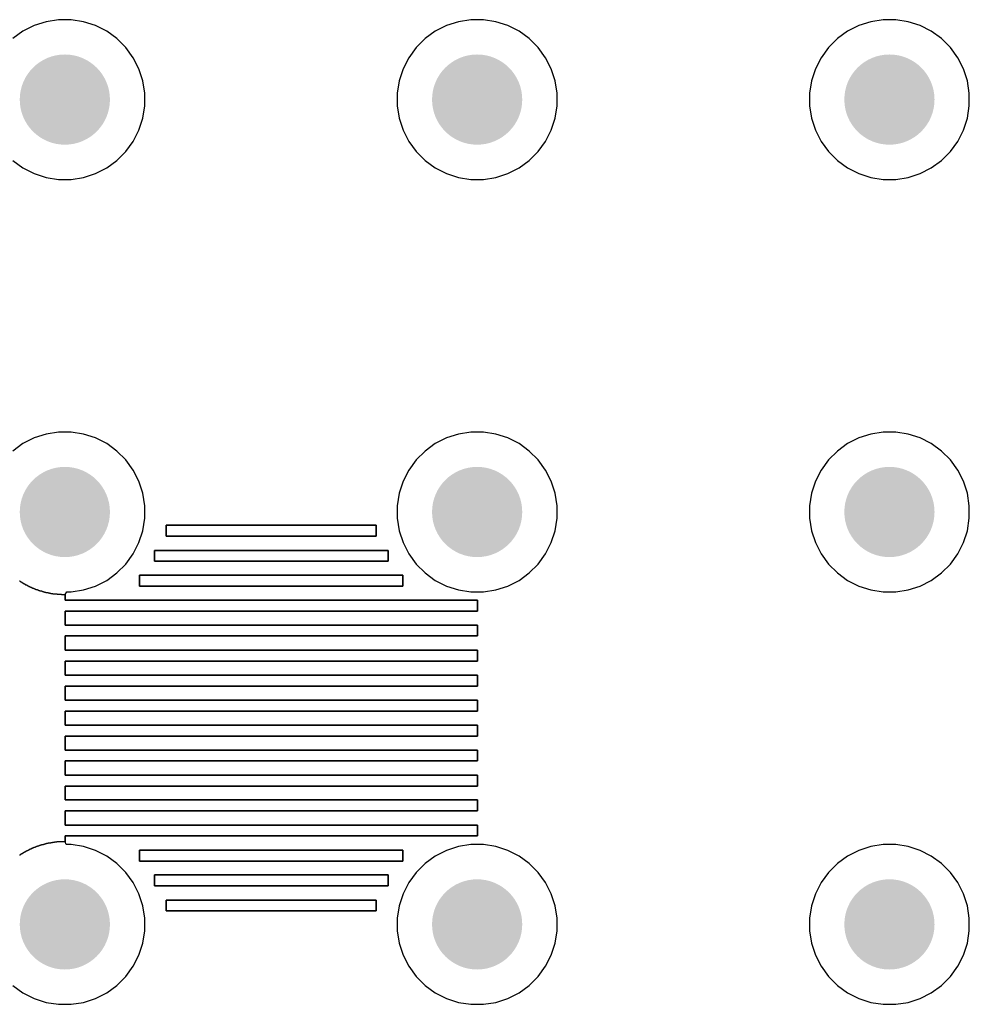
# Model space of a CAD drawing. Header units: inches. Extents: x 0 to 140, y 0 to 140.
# Tile 5 of 20: x 20 to 57, y 35 to 73. Entities that reach past the tile are written whole.
import ezdxf

# ---------------------------------------------------------------- set-up
doc = ezdxf.new("R2010")
doc.units = ezdxf.units.IN
doc.layers.add('BOTTOM', color=5, linetype='Continuous')
doc.layers.add('Pad Holes', color=156, linetype='Continuous')

msp = doc.modelspace()

# ---------------------------------------------------------------- hatches: boundary and pattern name
at = {"layer": 'BOTTOM'}
h = msp.add_hatch(color=5, dxfattribs=at)
edge = h.paths.add_edge_path()
edge.add_arc((22, 70), 1.5, 0, 360)
h = msp.add_hatch(color=5, dxfattribs=at)
edge = h.paths.add_edge_path()
edge.add_arc((38, 70), 1.5, 0, 360)
h = msp.add_hatch(color=5, dxfattribs=at)
edge = h.paths.add_edge_path()
edge.add_arc((54, 70), 1.5, 0, 360)
h = msp.add_hatch(color=5, dxfattribs=at)
edge = h.paths.add_edge_path()
edge.add_arc((22, 54), 1.5, 0, 360)
h = msp.add_hatch(color=5, dxfattribs=at)
edge = h.paths.add_edge_path()
edge.add_arc((38, 54), 1.5, 0, 360)
h = msp.add_hatch(color=5, dxfattribs=at)
edge = h.paths.add_edge_path()
edge.add_arc((54, 54), 1.5, 0, 360)
h = msp.add_hatch(color=5, dxfattribs=at)
edge = h.paths.add_edge_path()
edge.add_arc((22, 38), 1.5, 0, 360)
h = msp.add_hatch(color=5, dxfattribs=at)
edge = h.paths.add_edge_path()
edge.add_arc((38, 38), 1.5, 0, 360)
h = msp.add_hatch(color=5, dxfattribs=at)
edge = h.paths.add_edge_path()
edge.add_arc((54, 38), 1.5, 0, 360)
at = {"layer": 'Pad Holes'}
h = msp.add_hatch(color=7, dxfattribs=at)
edge = h.paths.add_edge_path()
edge.add_arc((22, 70), 1.75, 0, 360)
h = msp.add_hatch(color=7, dxfattribs=at)
edge = h.paths.add_edge_path()
edge.add_arc((38, 70), 1.75, 0, 360)
h = msp.add_hatch(color=7, dxfattribs=at)
edge = h.paths.add_edge_path()
edge.add_arc((54, 70), 1.75, 0, 360)
h = msp.add_hatch(color=7, dxfattribs=at)
edge = h.paths.add_edge_path()
edge.add_arc((22, 54), 1.75, 0, 360)
h = msp.add_hatch(color=7, dxfattribs=at)
edge = h.paths.add_edge_path()
edge.add_arc((38, 54), 1.75, 0, 360)
h = msp.add_hatch(color=7, dxfattribs=at)
edge = h.paths.add_edge_path()
edge.add_arc((54, 54), 1.75, 0, 360)
h = msp.add_hatch(color=7, dxfattribs=at)
edge = h.paths.add_edge_path()
edge.add_arc((22, 38), 1.75, 0, 360)
h = msp.add_hatch(color=7, dxfattribs=at)
edge = h.paths.add_edge_path()
edge.add_arc((38, 38), 1.75, 0, 360)
h = msp.add_hatch(color=7, dxfattribs=at)
edge = h.paths.add_edge_path()
edge.add_arc((54, 38), 1.75, 0, 360)

# ---------------------------------------------------------------- linework, layer by layer
at = {"layer": 'BOTTOM'}
for p, q in [((21.274, 73.023), (20.81, 72.873)), ((21.756, 73.1), (21.274, 73.023)), ((22.244, 73.1), (21.756, 73.1)), ((22.726, 73.023), (22.244, 73.1)), ((23.19, 72.873), (22.726, 73.023)), ((37.274, 73.023), (36.81, 72.873)), ((37.756, 73.1), (37.274, 73.023)), ((38.244, 73.1), (37.756, 73.1)), ((38.726, 73.023), (38.244, 73.1)), ((39.19, 72.873), (38.726, 73.023)), ((53.274, 73.023), (52.81, 72.873)), ((53.756, 73.1), (53.274, 73.023)), ((54.244, 73.1), (53.756, 73.1)), ((54.726, 73.023), (54.244, 73.1)), ((55.19, 72.873), (54.726, 73.023)), ((20.375, 72.651), (19.981, 72.364)), ((20.81, 72.873), (20.375, 72.651)), ((23.625, 72.651), (23.19, 72.873)), ((24.02, 72.364), (23.625, 72.651)), ((36.375, 72.651), (35.98, 72.364)), ((36.81, 72.873), (36.375, 72.651)), ((39.625, 72.651), (39.19, 72.873)), ((40.02, 72.364), (39.625, 72.651)), ((52.375, 72.651), (51.981, 72.364)), ((52.81, 72.873), (52.375, 72.651)), ((55.625, 72.651), (55.19, 72.873)), ((56.02, 72.364), (55.625, 72.651)), ((24.365, 72.019), (24.02, 72.364)), ((35.98, 72.364), (35.635, 72.019)), ((40.365, 72.019), (40.02, 72.364)), ((51.981, 72.364), (51.635, 72.019)), ((56.365, 72.019), (56.02, 72.364)), ((24.651, 71.624), (24.365, 72.019)), ((35.635, 72.019), (35.349, 71.624)), ((40.651, 71.624), (40.365, 72.019)), ((51.635, 72.019), (51.349, 71.624)), ((56.651, 71.624), (56.365, 72.019)), ((24.873, 71.19), (24.651, 71.624)), ((35.349, 71.624), (35.127, 71.19)), ((40.873, 71.19), (40.651, 71.624)), ((51.349, 71.624), (51.127, 71.19)), ((56.873, 71.19), (56.651, 71.624)), ((25.024, 70.726), (24.873, 71.19)), ((35.127, 71.19), (34.976, 70.726)), ((41.024, 70.726), (40.873, 71.19)), ((51.127, 71.19), (50.976, 70.726)), ((57.024, 70.726), (56.873, 71.19)), ((25.1, 70.244), (25.024, 70.726)), ((34.976, 70.726), (34.9, 70.244)), ((41.1, 70.244), (41.024, 70.726)), ((50.976, 70.726), (50.9, 70.244)), ((57.1, 70.244), (57.024, 70.726)), ((25.1, 69.756), (25.1, 70.244)), ((34.9, 70.244), (34.9, 69.756)), ((41.1, 69.756), (41.1, 70.244)), ((50.9, 70.244), (50.9, 69.756)), ((57.1, 69.756), (57.1, 70.244)), ((25.024, 69.274), (25.1, 69.756)), ((34.9, 69.756), (34.976, 69.274)), ((41.024, 69.274), (41.1, 69.756)), ((50.9, 69.756), (50.976, 69.274)), ((57.024, 69.274), (57.1, 69.756)), ((24.873, 68.81), (25.024, 69.274)), ((34.976, 69.274), (35.127, 68.81)), ((40.873, 68.81), (41.024, 69.274)), ((50.976, 69.274), (51.127, 68.81)), ((56.873, 68.81), (57.024, 69.274)), ((24.651, 68.375), (24.873, 68.81)), ((35.127, 68.81), (35.349, 68.375)), ((40.651, 68.375), (40.873, 68.81)), ((51.127, 68.81), (51.349, 68.375)), ((56.651, 68.375), (56.873, 68.81)), ((24.365, 67.98), (24.651, 68.375)), ((35.349, 68.375), (35.635, 67.98)), ((40.365, 67.98), (40.651, 68.375)), ((51.349, 68.375), (51.635, 67.98)), ((56.365, 67.98), (56.651, 68.375)), ((19.981, 67.635), (20.375, 67.348)), ((23.625, 67.348), (24.02, 67.635)), ((24.02, 67.635), (24.365, 67.98)), ((35.635, 67.98), (35.98, 67.635)), ((35.98, 67.635), (36.375, 67.348)), ((39.625, 67.348), (40.02, 67.635)), ((40.02, 67.635), (40.365, 67.98)), ((51.635, 67.98), (51.981, 67.635)), ((51.981, 67.635), (52.375, 67.348)), ((55.625, 67.348), (56.02, 67.635)), ((56.02, 67.635), (56.365, 67.98)), ((20.375, 67.348), (20.81, 67.127)), ((23.19, 67.127), (23.625, 67.348)), ((36.375, 67.348), (36.81, 67.127)), ((39.19, 67.127), (39.625, 67.348)), ((52.375, 67.348), (52.81, 67.127)), ((55.19, 67.127), (55.625, 67.348)), ((20.81, 67.127), (21.274, 66.976)), ((21.274, 66.976), (21.756, 66.9)), ((21.756, 66.9), (22.244, 66.9)), ((22.244, 66.9), (22.726, 66.976)), ((22.726, 66.976), (23.19, 67.127)), ((36.81, 67.127), (37.274, 66.976)), ((37.274, 66.976), (37.756, 66.9)), ((37.756, 66.9), (38.244, 66.9)), ((38.244, 66.9), (38.726, 66.976)), ((38.726, 66.976), (39.19, 67.127)), ((52.81, 67.127), (53.274, 66.976)), ((53.274, 66.976), (53.756, 66.9)), ((53.756, 66.9), (54.244, 66.9)), ((54.244, 66.9), (54.726, 66.976)), ((54.726, 66.976), (55.19, 67.127)), ((21.274, 57.023), (20.81, 56.873)), ((21.756, 57.1), (21.274, 57.023)), ((22.244, 57.1), (21.756, 57.1)), ((22.726, 57.023), (22.244, 57.1)), ((23.19, 56.873), (22.726, 57.023)), ((37.274, 57.023), (36.81, 56.873)), ((37.756, 57.1), (37.274, 57.023)), ((38.244, 57.1), (37.756, 57.1)), ((38.726, 57.023), (38.244, 57.1)), ((39.19, 56.873), (38.726, 57.023)), ((53.274, 57.023), (52.81, 56.873)), ((53.756, 57.1), (53.274, 57.023)), ((54.244, 57.1), (53.756, 57.1)), ((54.726, 57.023), (54.244, 57.1)), ((55.19, 56.873), (54.726, 57.023)), ((20.375, 56.651), (19.981, 56.364)), ((20.81, 56.873), (20.375, 56.651)), ((23.625, 56.651), (23.19, 56.873)), ((24.02, 56.364), (23.625, 56.651)), ((36.375, 56.651), (35.98, 56.364)), ((36.81, 56.873), (36.375, 56.651)), ((39.625, 56.651), (39.19, 56.873)), ((40.02, 56.364), (39.625, 56.651)), ((52.375, 56.651), (51.981, 56.364)), ((52.81, 56.873), (52.375, 56.651)), ((55.625, 56.651), (55.19, 56.873)), ((56.02, 56.364), (55.625, 56.651)), ((24.365, 56.019), (24.02, 56.364)), ((35.98, 56.364), (35.635, 56.019)), ((40.365, 56.019), (40.02, 56.364)), ((51.981, 56.364), (51.635, 56.019)), ((56.365, 56.019), (56.02, 56.364)), ((24.651, 55.624), (24.365, 56.019)), ((35.635, 56.019), (35.349, 55.624)), ((40.651, 55.624), (40.365, 56.019)), ((51.635, 56.019), (51.349, 55.624)), ((56.651, 55.624), (56.365, 56.019)), ((24.873, 55.19), (24.651, 55.624)), ((35.349, 55.624), (35.127, 55.19)), ((40.873, 55.19), (40.651, 55.624)), ((51.349, 55.624), (51.127, 55.19)), ((56.873, 55.19), (56.651, 55.624)), ((25.024, 54.726), (24.873, 55.19)), ((35.127, 55.19), (34.976, 54.726)), ((41.024, 54.726), (40.873, 55.19)), ((51.127, 55.19), (50.976, 54.726)), ((57.024, 54.726), (56.873, 55.19)), ((25.1, 54.244), (25.024, 54.726)), ((34.976, 54.726), (34.9, 54.244)), ((41.1, 54.244), (41.024, 54.726)), ((50.976, 54.726), (50.9, 54.244)), ((57.1, 54.244), (57.024, 54.726)), ((25.1, 53.756), (25.1, 54.244)), ((34.9, 54.244), (34.9, 53.756)), ((41.1, 53.756), (41.1, 54.244)), ((50.9, 54.244), (50.9, 53.756)), ((57.1, 53.756), (57.1, 54.244)), ((25.024, 53.274), (25.1, 53.756)), ((25.928, 53.062), (25.928, 53.486)), ((25.928, 53.486), (34.087, 53.486)), ((34.087, 53.486), (25.928, 53.486)), ((25.928, 53.486), (25.928, 53.062)), ((34.087, 53.486), (34.087, 53.062)), ((34.087, 53.062), (34.087, 53.486)), ((34.9, 53.756), (34.976, 53.274)), ((41.024, 53.274), (41.1, 53.756)), ((50.9, 53.756), (50.976, 53.274)), ((57.024, 53.274), (57.1, 53.756)), ((24.873, 52.81), (25.024, 53.274)), ((34.976, 53.274), (35.127, 52.81)), ((40.873, 52.81), (41.024, 53.274)), ((50.976, 53.274), (51.127, 52.81)), ((56.873, 52.81), (57.024, 53.274)), ((24.651, 52.375), (24.873, 52.81)), ((26.849, 53.062), (25.928, 53.062)), ((25.928, 53.062), (34.087, 53.062)), ((26.859, 53.062), (26.849, 53.062)), ((34.087, 53.062), (26.859, 53.062)), ((35.127, 52.81), (35.349, 52.375)), ((40.651, 52.375), (40.873, 52.81)), ((51.127, 52.81), (51.349, 52.375)), ((56.651, 52.375), (56.873, 52.81)), ((24.365, 51.98), (24.651, 52.375)), ((25.473, 52.089), (25.473, 52.512)), ((25.473, 52.512), (34.542, 52.512)), ((34.542, 52.512), (25.473, 52.512)), ((25.473, 52.512), (25.473, 52.089)), ((34.542, 52.512), (34.542, 52.089)), ((34.542, 52.089), (34.542, 52.512)), ((35.349, 52.375), (35.635, 51.98)), ((40.365, 51.98), (40.651, 52.375)), ((51.349, 52.375), (51.635, 51.98)), ((56.365, 51.98), (56.651, 52.375)), ((24.02, 51.635), (24.365, 51.98)), ((33.315, 52.089), (25.473, 52.089)), ((25.473, 52.089), (34.542, 52.089)), ((33.325, 52.089), (33.315, 52.089)), ((34.542, 52.089), (33.325, 52.089)), ((35.635, 51.98), (35.98, 51.635)), ((40.02, 51.635), (40.365, 51.98)), ((51.635, 51.98), (51.981, 51.635)), ((56.02, 51.635), (56.365, 51.98)), ((23.625, 51.348), (24.02, 51.635)), ((35.98, 51.635), (36.375, 51.348)), ((39.625, 51.348), (40.02, 51.635)), ((51.981, 51.635), (52.375, 51.348)), ((55.625, 51.348), (56.02, 51.635)), ((20.234, 51.327), (20.256, 51.327)), ((20.256, 51.327), (20.256, 51.316)), ((20.256, 51.316), (20.266, 51.316)), ((20.266, 51.316), (20.266, 51.305)), ((20.266, 51.305), (20.287, 51.305)), ((20.287, 51.305), (20.287, 51.295)), ((20.287, 51.295), (20.298, 51.295)), ((20.298, 51.295), (20.298, 51.284)), ((20.298, 51.284), (20.319, 51.284)), ((20.319, 51.284), (20.319, 51.274)), ((20.319, 51.274), (20.33, 51.274)), ((20.33, 51.274), (20.33, 51.263)), ((20.33, 51.263), (20.351, 51.263)), ((20.351, 51.263), (20.351, 51.253)), ((20.351, 51.253), (20.372, 51.253)), ((20.372, 51.253), (20.372, 51.242)), ((20.372, 51.242), (20.382, 51.242)), ((20.382, 51.242), (20.382, 51.231)), ((20.382, 51.231), (20.404, 51.231)), ((20.404, 51.231), (20.404, 51.221)), ((20.404, 51.221), (20.425, 51.221)), ((20.425, 51.221), (20.425, 51.21)), ((20.425, 51.21), (20.446, 51.21)), ((20.446, 51.21), (20.446, 51.2)), ((20.446, 51.2), (20.457, 51.2)), ((20.457, 51.2), (20.457, 51.189)), ((20.457, 51.189), (20.478, 51.189)), ((20.478, 51.189), (20.478, 51.178)), ((23.19, 51.127), (23.625, 51.348)), ((24.901, 51.126), (24.901, 51.549)), ((24.901, 51.549), (34.765, 51.549)), ((35.114, 51.549), (24.901, 51.549)), ((24.901, 51.549), (24.901, 51.126)), ((34.765, 51.549), (34.775, 51.549)), ((34.775, 51.549), (35.114, 51.549)), ((35.114, 51.549), (35.114, 51.126)), ((35.114, 51.126), (35.114, 51.549)), ((36.375, 51.348), (36.81, 51.127)), ((39.19, 51.127), (39.625, 51.348)), ((52.375, 51.348), (52.81, 51.127)), ((55.19, 51.127), (55.625, 51.348)), ((20.478, 51.178), (20.499, 51.178)), ((20.499, 51.178), (20.499, 51.168)), ((20.499, 51.168), (20.52, 51.168)), ((20.52, 51.168), (20.52, 51.157)), ((20.52, 51.157), (20.541, 51.157)), ((20.541, 51.157), (20.541, 51.147)), ((20.541, 51.147), (20.562, 51.147)), ((20.562, 51.147), (20.562, 51.136)), ((20.562, 51.136), (20.584, 51.136)), ((20.584, 51.136), (20.584, 51.126)), ((20.584, 51.126), (20.605, 51.126)), ((20.605, 51.126), (20.605, 51.115)), ((20.605, 51.115), (20.626, 51.115)), ((20.626, 51.115), (20.626, 51.104)), ((20.626, 51.104), (20.647, 51.104)), ((20.647, 51.104), (20.647, 51.094)), ((20.647, 51.094), (20.668, 51.094)), ((20.668, 51.094), (20.668, 51.083)), ((20.668, 51.083), (20.7, 51.083)), ((20.7, 51.083), (20.7, 51.073)), ((20.7, 51.073), (20.721, 51.073)), ((20.721, 51.073), (20.721, 51.062)), ((20.721, 51.062), (20.742, 51.062)), ((20.742, 51.062), (20.742, 51.051)), ((20.742, 51.051), (20.774, 51.051)), ((20.774, 51.051), (20.774, 51.041)), ((20.774, 51.041), (20.795, 51.041)), ((20.795, 51.041), (20.795, 51.03)), ((20.795, 51.03), (20.816, 51.03)), ((20.816, 51.03), (20.816, 51.02)), ((20.816, 51.02), (20.848, 51.02)), ((20.848, 51.02), (20.848, 51.009)), ((20.848, 51.009), (20.88, 51.009)), ((20.88, 51.009), (20.88, 50.999)), ((20.88, 50.999), (20.901, 50.999)), ((20.901, 50.999), (20.901, 50.988)), ((20.901, 50.988), (20.933, 50.988)), ((20.933, 50.988), (20.933, 50.977)), ((20.933, 50.977), (20.965, 50.977)), ((20.965, 50.977), (20.965, 50.967)), ((20.965, 50.967), (20.996, 50.967)), ((20.996, 50.967), (20.996, 50.956)), ((20.996, 50.956), (21.028, 50.956)), ((21.028, 50.956), (21.028, 50.946)), ((21.028, 50.946), (21.06, 50.946)), ((21.06, 50.946), (21.06, 50.935)), ((21.06, 50.935), (21.102, 50.935)), ((21.102, 50.935), (21.102, 50.924)), ((21.102, 50.924), (21.134, 50.924)), ((21.134, 50.924), (21.134, 50.914)), ((21.134, 50.914), (21.176, 50.914)), ((21.176, 50.914), (21.176, 50.903)), ((21.176, 50.903), (21.208, 50.903)), ((21.208, 50.903), (21.208, 50.893)), ((21.208, 50.893), (21.261, 50.893)), ((21.261, 50.893), (21.261, 50.882)), ((21.261, 50.882), (21.303, 50.882)), ((21.303, 50.882), (21.303, 50.872)), ((21.303, 50.872), (21.356, 50.872)), ((21.356, 50.872), (21.356, 50.861)), ((21.356, 50.861), (21.409, 50.861)), ((21.409, 50.861), (21.409, 50.85)), ((21.409, 50.85), (21.462, 50.85)), ((21.462, 50.85), (21.462, 50.84)), ((21.462, 50.84), (21.536, 50.84)), ((21.536, 50.84), (21.536, 50.829)), ((21.536, 50.829), (21.61, 50.829)), ((21.61, 50.829), (21.61, 50.819)), ((21.61, 50.819), (21.705, 50.819)), ((21.705, 50.819), (21.705, 50.808)), ((21.705, 50.808), (21.875, 50.808)), ((21.875, 50.808), (21.875, 50.797)), ((22.012, 50.797), (22.072, 50.9)), ((22.072, 50.9), (22.244, 50.9)), ((22.244, 50.9), (22.726, 50.976)), ((22.726, 50.976), (23.19, 51.127)), ((35.114, 51.126), (24.901, 51.126)), ((24.901, 51.126), (35.114, 51.126)), ((36.81, 51.127), (37.274, 50.976)), ((37.274, 50.976), (37.756, 50.9)), ((37.756, 50.9), (38.244, 50.9)), ((38.244, 50.9), (38.726, 50.976)), ((38.726, 50.976), (39.19, 51.127)), ((52.81, 51.127), (53.274, 50.976)), ((53.274, 50.976), (53.756, 50.9)), ((53.756, 50.9), (54.244, 50.9)), ((54.244, 50.9), (54.726, 50.976)), ((54.726, 50.976), (55.19, 51.127)), ((21.875, 50.797), (22.012, 50.797)), ((22.012, 50.797), (22.012, 50.575)), ((22.012, 50.773), (22.012, 50.797)), ((22.012, 50.575), (22.012, 50.773)), ((22.012, 50.575), (38.013, 50.575)), ((38.013, 50.575), (22.012, 50.575)), ((38.013, 50.575), (38.013, 50.152)), ((38.013, 50.152), (38.013, 50.575)), ((38.013, 50.152), (22.012, 50.152)), ((22.012, 50.152), (22.012, 49.612)), ((22.012, 49.612), (22.012, 50.152)), ((22.012, 50.152), (38.013, 50.152)), ((22.012, 49.612), (38.013, 49.612)), ((38.013, 49.612), (22.012, 49.612)), ((38.013, 49.612), (38.013, 49.189)), ((38.013, 49.189), (38.013, 49.612)), ((38.013, 49.189), (22.012, 49.189)), ((22.012, 49.189), (22.012, 48.639)), ((22.012, 48.639), (22.012, 49.189)), ((22.012, 49.189), (38.013, 49.189)), ((22.012, 48.639), (38.013, 48.639)), ((38.013, 48.639), (22.012, 48.639)), ((38.013, 48.639), (38.013, 48.215)), ((38.013, 48.215), (38.013, 48.639)), ((38.013, 48.215), (22.012, 48.215)), ((22.012, 48.215), (22.012, 47.665)), ((22.012, 47.665), (22.012, 48.215)), ((22.012, 48.215), (38.013, 48.215)), ((22.012, 47.665), (38.013, 47.665)), ((38.013, 47.665), (22.012, 47.665)), ((38.013, 47.665), (38.013, 47.242)), ((38.013, 47.242), (38.013, 47.665)), ((38.013, 47.242), (22.012, 47.242)), ((22.012, 47.242), (22.012, 46.702)), ((22.012, 46.702), (22.012, 47.242)), ((22.012, 47.242), (38.013, 47.242)), ((22.012, 46.702), (38.013, 46.702)), ((38.013, 46.702), (22.012, 46.702)), ((38.013, 46.702), (38.013, 46.279)), ((38.013, 46.279), (38.013, 46.702)), ((38.013, 46.279), (22.012, 46.279)), ((22.012, 46.279), (22.012, 45.728)), ((22.012, 45.728), (22.012, 46.279)), ((22.012, 46.279), (38.013, 46.279)), ((22.012, 45.728), (38.013, 45.728)), ((38.013, 45.728), (22.012, 45.728)), ((38.013, 45.728), (38.013, 45.305)), ((38.013, 45.305), (38.013, 45.728)), ((38.013, 45.305), (22.012, 45.305)), ((22.012, 45.305), (22.012, 44.765)), ((22.012, 44.765), (22.012, 45.305)), ((22.012, 45.305), (38.013, 45.305)), ((22.012, 44.765), (38.013, 44.765)), ((38.013, 44.765), (22.012, 44.765)), ((38.013, 44.765), (38.013, 44.342)), ((38.013, 44.342), (38.013, 44.765)), ((38.013, 44.342), (22.012, 44.342)), ((22.012, 44.342), (22.012, 43.792)), ((22.012, 43.792), (22.012, 44.342)), ((22.012, 44.342), (38.013, 44.342)), ((22.012, 43.792), (38.013, 43.792)), ((38.013, 43.792), (22.012, 43.792)), ((38.013, 43.792), (38.013, 43.368)), ((38.013, 43.368), (38.013, 43.792)), ((28.235, 43.368), (22.012, 43.368)), ((22.012, 43.368), (22.012, 42.829)), ((22.012, 42.829), (22.012, 43.368)), ((22.012, 43.368), (38.013, 43.368)), ((28.246, 43.368), (28.235, 43.368)), ((38.013, 43.368), (28.246, 43.368)), ((22.012, 42.829), (38.013, 42.829)), ((38.013, 42.829), (22.012, 42.829)), ((38.013, 42.829), (38.013, 42.405)), ((38.013, 42.405), (38.013, 42.829)), ((38.013, 42.405), (22.012, 42.405)), ((22.012, 42.405), (22.012, 41.855)), ((22.012, 41.855), (22.012, 42.405)), ((22.012, 42.405), (38.013, 42.405)), ((22.012, 41.855), (38.013, 41.855)), ((38.013, 41.855), (22.012, 41.855)), ((38.013, 41.855), (38.013, 41.432)), ((38.013, 41.432), (38.013, 41.855)), ((38.013, 41.432), (22.012, 41.432)), ((22.012, 41.432), (22.012, 41.209)), ((22.012, 41.227), (22.012, 41.432)), ((22.012, 41.432), (38.013, 41.432)), ((20.605, 40.881), (20.584, 40.881)), ((20.584, 40.881), (20.584, 40.871)), ((20.626, 40.892), (20.605, 40.892)), ((20.605, 40.892), (20.605, 40.881)), ((20.647, 40.903), (20.626, 40.903)), ((20.626, 40.903), (20.626, 40.892)), ((20.668, 40.913), (20.647, 40.913)), ((20.647, 40.913), (20.647, 40.903)), ((20.689, 40.924), (20.668, 40.924)), ((20.668, 40.924), (20.668, 40.913)), ((20.711, 40.934), (20.689, 40.934)), ((20.689, 40.934), (20.689, 40.924)), ((20.742, 40.945), (20.711, 40.945)), ((20.711, 40.945), (20.711, 40.934)), ((20.763, 40.955), (20.742, 40.955)), ((20.742, 40.955), (20.742, 40.945)), ((20.795, 40.966), (20.763, 40.966)), ((20.763, 40.966), (20.763, 40.955)), ((20.816, 40.977), (20.795, 40.977)), ((20.795, 40.977), (20.795, 40.966)), ((20.848, 40.987), (20.816, 40.987)), ((20.816, 40.987), (20.816, 40.977)), ((20.869, 40.998), (20.848, 40.998)), ((20.848, 40.998), (20.848, 40.987)), ((20.901, 41.008), (20.869, 41.008)), ((20.869, 41.008), (20.869, 40.998)), ((20.933, 41.019), (20.901, 41.019)), ((20.901, 41.019), (20.901, 41.008)), ((20.954, 41.03), (20.933, 41.03)), ((20.933, 41.03), (20.933, 41.019)), ((20.986, 41.04), (20.954, 41.04)), ((20.954, 41.04), (20.954, 41.03)), ((21.017, 41.051), (20.986, 41.051)), ((20.986, 41.051), (20.986, 41.04)), ((21.06, 41.061), (21.017, 41.061)), ((21.017, 41.061), (21.017, 41.051)), ((21.092, 41.072), (21.06, 41.072)), ((21.06, 41.072), (21.06, 41.061)), ((21.123, 41.082), (21.092, 41.082)), ((21.092, 41.082), (21.092, 41.072)), ((21.166, 41.093), (21.123, 41.093)), ((21.123, 41.093), (21.123, 41.082)), ((21.208, 41.104), (21.166, 41.104)), ((21.166, 41.104), (21.166, 41.093)), ((21.25, 41.114), (21.208, 41.114)), ((21.208, 41.114), (21.208, 41.104)), ((21.293, 41.125), (21.25, 41.125)), ((21.25, 41.125), (21.25, 41.114)), ((21.346, 41.135), (21.293, 41.135)), ((21.293, 41.135), (21.293, 41.125)), ((21.398, 41.146), (21.346, 41.146)), ((21.346, 41.146), (21.346, 41.135)), ((21.451, 41.157), (21.398, 41.157)), ((21.398, 41.157), (21.398, 41.146)), ((21.515, 41.167), (21.451, 41.167)), ((21.451, 41.167), (21.451, 41.157)), ((21.6, 41.178), (21.515, 41.178)), ((21.515, 41.178), (21.515, 41.167)), ((21.695, 41.188), (21.6, 41.188)), ((21.6, 41.188), (21.6, 41.178)), ((21.832, 41.199), (21.695, 41.199)), ((21.695, 41.199), (21.695, 41.188)), ((22.012, 41.209), (21.832, 41.209)), ((21.832, 41.209), (21.832, 41.199)), ((22.012, 41.209), (22.012, 41.227)), ((22.054, 41.1), (22.012, 41.209)), ((22.244, 41.1), (22.054, 41.1)), ((22.726, 41.023), (22.244, 41.1)), ((23.19, 40.873), (22.726, 41.023)), ((24.901, 40.458), (24.901, 40.881)), ((24.901, 40.881), (35.114, 40.881)), ((35.114, 40.881), (24.901, 40.881)), ((24.901, 40.881), (24.901, 40.458)), ((35.114, 40.881), (35.114, 40.458)), ((35.114, 40.458), (35.114, 40.881)), ((37.274, 41.023), (36.81, 40.873)), ((37.756, 41.1), (37.274, 41.023)), ((38.244, 41.1), (37.756, 41.1)), ((38.726, 41.023), (38.244, 41.1)), ((39.19, 40.873), (38.726, 41.023)), ((53.274, 41.023), (52.81, 40.873)), ((53.756, 41.1), (53.274, 41.023)), ((54.244, 41.1), (53.756, 41.1)), ((54.726, 41.023), (54.244, 41.1)), ((55.19, 40.873), (54.726, 41.023)), ((20.266, 40.691), (20.245, 40.691)), ((20.277, 40.701), (20.266, 40.701)), ((20.266, 40.701), (20.266, 40.691)), ((20.298, 40.712), (20.277, 40.712)), ((20.277, 40.712), (20.277, 40.701)), ((20.319, 40.723), (20.298, 40.723)), ((20.298, 40.723), (20.298, 40.712)), ((20.33, 40.733), (20.319, 40.733)), ((20.319, 40.733), (20.319, 40.723)), ((20.351, 40.744), (20.33, 40.744)), ((20.33, 40.744), (20.33, 40.733)), ((20.361, 40.754), (20.351, 40.754)), ((20.351, 40.754), (20.351, 40.744)), ((20.382, 40.765), (20.361, 40.765)), ((20.361, 40.765), (20.361, 40.754)), ((20.404, 40.776), (20.382, 40.776)), ((20.382, 40.776), (20.382, 40.765)), ((20.425, 40.786), (20.404, 40.786)), ((20.404, 40.786), (20.404, 40.776)), ((20.435, 40.797), (20.425, 40.797)), ((20.425, 40.797), (20.425, 40.786)), ((20.457, 40.807), (20.435, 40.807)), ((20.435, 40.807), (20.435, 40.797)), ((20.478, 40.818), (20.457, 40.818)), ((20.457, 40.818), (20.457, 40.807)), ((20.499, 40.828), (20.478, 40.828)), ((20.478, 40.828), (20.478, 40.818)), ((20.52, 40.839), (20.499, 40.839)), ((20.499, 40.839), (20.499, 40.828)), ((20.541, 40.85), (20.52, 40.85)), ((20.52, 40.85), (20.52, 40.839)), ((20.562, 40.86), (20.541, 40.86)), ((20.541, 40.86), (20.541, 40.85)), ((20.584, 40.871), (20.562, 40.871)), ((20.562, 40.871), (20.562, 40.86)), ((23.625, 40.651), (23.19, 40.873)), ((24.02, 40.364), (23.625, 40.651)), ((36.375, 40.651), (35.98, 40.364)), ((36.81, 40.873), (36.375, 40.651)), ((39.625, 40.651), (39.19, 40.873)), ((40.02, 40.364), (39.625, 40.651)), ((52.375, 40.651), (51.981, 40.364)), ((52.81, 40.873), (52.375, 40.651)), ((55.625, 40.651), (55.19, 40.873)), ((56.02, 40.364), (55.625, 40.651)), ((24.365, 40.019), (24.02, 40.364)), ((28.912, 40.458), (24.901, 40.458)), ((24.901, 40.458), (35.114, 40.458)), ((28.923, 40.458), (28.912, 40.458)), ((35.114, 40.458), (28.923, 40.458)), ((35.98, 40.364), (35.635, 40.019)), ((40.365, 40.019), (40.02, 40.364)), ((51.981, 40.364), (51.635, 40.019)), ((56.365, 40.019), (56.02, 40.364)), ((24.651, 39.624), (24.365, 40.019)), ((25.473, 39.495), (25.473, 39.918)), ((25.473, 39.918), (34.542, 39.918)), ((34.542, 39.918), (25.473, 39.918)), ((25.473, 39.918), (25.473, 39.495)), ((34.542, 39.918), (34.542, 39.495)), ((34.542, 39.495), (34.542, 39.918)), ((35.635, 40.019), (35.349, 39.624)), ((40.651, 39.624), (40.365, 40.019)), ((51.635, 40.019), (51.349, 39.624)), ((56.651, 39.624), (56.365, 40.019)), ((24.873, 39.19), (24.651, 39.624)), ((31.24, 39.495), (25.473, 39.495)), ((25.473, 39.495), (34.542, 39.495)), ((31.251, 39.495), (31.24, 39.495)), ((34.542, 39.495), (31.251, 39.495)), ((35.349, 39.624), (35.127, 39.19)), ((40.873, 39.19), (40.651, 39.624)), ((51.349, 39.624), (51.127, 39.19)), ((56.873, 39.19), (56.651, 39.624)), ((25.024, 38.726), (24.873, 39.19)), ((35.127, 39.19), (34.976, 38.726)), ((41.024, 38.726), (40.873, 39.19)), ((51.127, 39.19), (50.976, 38.726)), ((57.024, 38.726), (56.873, 39.19)), ((25.1, 38.244), (25.024, 38.726)), ((25.928, 38.521), (25.928, 38.945)), ((25.928, 38.945), (27.928, 38.945)), ((34.087, 38.945), (25.928, 38.945)), ((25.928, 38.945), (25.928, 38.521)), ((27.928, 38.945), (27.939, 38.945)), ((27.939, 38.945), (34.087, 38.945)), ((34.087, 38.945), (34.087, 38.521)), ((34.087, 38.521), (34.087, 38.945)), ((34.976, 38.726), (34.9, 38.244)), ((41.1, 38.244), (41.024, 38.726)), ((50.976, 38.726), (50.9, 38.244)), ((57.1, 38.244), (57.024, 38.726)), ((25.1, 37.756), (25.1, 38.244)), ((34.087, 38.521), (25.928, 38.521)), ((25.928, 38.521), (34.087, 38.521)), ((34.9, 38.244), (34.9, 37.756)), ((41.1, 37.756), (41.1, 38.244)), ((50.9, 38.244), (50.9, 37.756)), ((57.1, 37.756), (57.1, 38.244)), ((25.024, 37.274), (25.1, 37.756)), ((34.9, 37.756), (34.976, 37.274)), ((41.024, 37.274), (41.1, 37.756)), ((50.9, 37.756), (50.976, 37.274)), ((57.024, 37.274), (57.1, 37.756)), ((24.873, 36.81), (25.024, 37.274)), ((34.976, 37.274), (35.127, 36.81)), ((40.873, 36.81), (41.024, 37.274)), ((50.976, 37.274), (51.127, 36.81)), ((56.873, 36.81), (57.024, 37.274)), ((24.651, 36.375), (24.873, 36.81)), ((35.127, 36.81), (35.349, 36.375)), ((40.651, 36.375), (40.873, 36.81)), ((51.127, 36.81), (51.349, 36.375)), ((56.651, 36.375), (56.873, 36.81)), ((24.365, 35.98), (24.651, 36.375)), ((35.349, 36.375), (35.635, 35.98)), ((40.365, 35.98), (40.651, 36.375)), ((51.349, 36.375), (51.635, 35.98)), ((56.365, 35.98), (56.651, 36.375)), ((24.02, 35.635), (24.365, 35.98)), ((35.635, 35.98), (35.98, 35.635)), ((40.02, 35.635), (40.365, 35.98)), ((51.635, 35.98), (51.981, 35.635)), ((56.02, 35.635), (56.365, 35.98)), ((19.981, 35.635), (20.375, 35.348)), ((23.625, 35.348), (24.02, 35.635)), ((35.98, 35.635), (36.375, 35.348)), ((39.625, 35.348), (40.02, 35.635)), ((51.981, 35.635), (52.375, 35.348)), ((55.625, 35.348), (56.02, 35.635)), ((20.375, 35.348), (20.81, 35.127)), ((23.19, 35.127), (23.625, 35.348)), ((36.375, 35.348), (36.81, 35.127)), ((39.19, 35.127), (39.625, 35.348)), ((52.375, 35.348), (52.81, 35.127)), ((55.19, 35.127), (55.625, 35.348)), ((20.81, 35.127), (21.274, 34.976)), ((21.274, 34.976), (21.756, 34.9)), ((21.756, 34.9), (22.244, 34.9)), ((22.244, 34.9), (22.726, 34.976)), ((22.726, 34.976), (23.19, 35.127)), ((36.81, 35.127), (37.274, 34.976)), ((37.274, 34.976), (37.756, 34.9)), ((37.756, 34.9), (38.244, 34.9)), ((38.244, 34.9), (38.726, 34.976)), ((38.726, 34.976), (39.19, 35.127)), ((52.81, 35.127), (53.274, 34.976)), ((53.274, 34.976), (53.756, 34.9)), ((53.756, 34.9), (54.244, 34.9)), ((54.244, 34.9), (54.726, 34.976)), ((54.726, 34.976), (55.19, 35.127))]:
    msp.add_line(p, q, dxfattribs=at)

doc.saveas('drawing.dxf')
